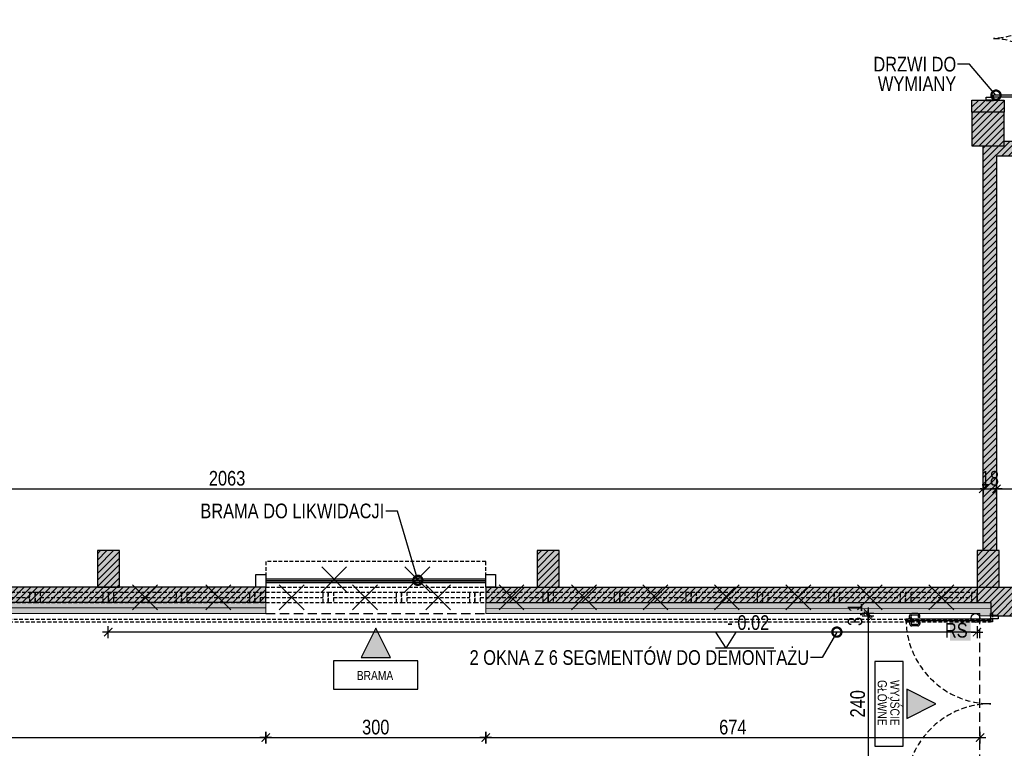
# Model space of a CAD drawing. Header units: millimetres. Extents: x 59331 to 112314, y -16110 to 34390.
# Tile 171 of 198: x 69429 to 70773, y 21172 to 22165. Entities that reach past the tile are written whole.
import ezdxf
from ezdxf import colors
from ezdxf.entities.mleader import LeaderData, LeaderLine
from ezdxf.enums import TextEntityAlignment as Align
from ezdxf.math import Vec2, Vec3

# ---------------------------------------------------------------- set-up
doc = ezdxf.new("R2010")
doc.units = ezdxf.units.MM
doc.linetypes.add('DASHED', pattern=[0.75, 0.5, -0.25])
doc.linetypes.add('DASHEDX2', pattern=[38.1, 25.4, -12.7])
doc.layers.get('DEFPOINTS').update_dxf_attribs({"lineweight": 9})
for name, color, linetype in [('_HSA_HATCH_WYPEŁNIENIA_PRZEGRÓD', 205, 'Continuous'), ('_HSA_KOTY', 150, 'Continuous'), ('_HSA_OPIS', 43, 'Continuous'), ('_HSA_PRZERYWANE', 153, 'DASHEDX2'), ('_HSA_STOLARKA_WEWNĘTRZNA', 132, 'Continuous'), ('_HSA_STOLARKA_ZEWNĘTRZNA', 132, 'Continuous'), ('_HSA_WIDOKOWE', 1, 'Continuous'), ('_HSA_WIDOKOWE_CIENKIE', 8, 'Continuous'), ('_HSA_WYM_100', 141, 'Continuous'), ('_HSA_ŚCIANY_CIENKIE', 2, 'Continuous'), ('_HSA_ŚCIANY_DZIAŁOWE', 6, 'Continuous'), ('_HSA_ŚCIANY_KONSTRUKCYJNE', 3, 'Continuous'), ('_HSA_ŚCIANY_MUROWANE', 4, 'Continuous')]:
    doc.layers.add(name, color=color, linetype=linetype)
doc.layers.add('_HSA_IZOLACJA_TERMICZNA', color=2, linetype='Continuous', lineweight=5)
doc.layers.add('_HSA_WYBURZENIA', color=7, linetype='Continuous', true_color=0xdd0303)
doc.layers.add('_HSA_WYBURZENIA_01', color=7, linetype='Continuous', true_color=0xdd0303)
doc.styles.add('Arial', font='Arial.ttf')
doc.styles.add('ARIAL_100', font='Arial.ttf', dxfattribs={"width": 0.8, "height": 20})
doc.linetypes.add('BATTING', pattern='A,0.00254,-2.54,[134,ltypeshp.shx,S=2.54,R=0,X=-2.54,Y=0],-5.08,[134,ltypeshp.shx,S=2.54,R=180,X=2.54,Y=0],-2.54', length=10.16254)
doc.dimstyles.new('WYM_WEWN_100', dxfattribs={"dimtxt": 20, "dimasz": 2, "dimexe": 10, "dimexo": 0, "dimgap": 4, "dimtad": 1, "dimdec": 1, "dimrnd": 0.1, "dimtxsty": 'ARIAL_100', "dimblk": 'Wym-03', "dimcen": 0, "dimdle": 10, "dimse1": 1, "dimse2": 1, "dimclrt": 256, "dimazin": 2, "dimtfac": 1, "dimtdec": 1, "dimtix": 1, "dimtmove": 2, "dimatfit": 0, "dimfxl": 1, "dimtolj": 1, "dimtzin": 0, "dimarcsym": 0})

# ---------------------------------------------------------------- blocks, each defined once
blk = doc.blocks.new('*U38')
for p, q in [((-122.9, 99.86), (-122.9, 108)), ((-120.9, 99.86), (-120.9, 108)), ((-116.8, 111), (-119.9, 111)), ((-116.8, 109), (-119.9, 109)), ((-116.8, 112.25), (-116, 112.25)), ((-116.8, 107.75), (-116.8, 112.25)), ((-116, 107.75), (-116.8, 107.75)), ((-112.275, 112.25), (-113.075, 112.25)), ((-113.075, 107.75), (-112.275, 107.75)), ((-112.275, 107.75), (-112.275, 112.25)), ((-112.275, 111), (-109.175, 111)), ((-112.275, 109), (-109.175, 109)), ((-108.175, 99.86), (-108.175, 108)), ((-106.175, 99.86), (-106.175, 108)), ((106.175, 99.86), (106.175, 108)), ((108.175, 99.86), (108.175, 108)), ((112.275, 111), (109.175, 111)), ((112.275, 109), (109.175, 109)), ((112.275, 112.25), (113.075, 112.25)), ((112.275, 107.75), (112.275, 112.25)), ((113.075, 107.75), (112.275, 107.75)), ((116.8, 112.25), (116, 112.25)), ((116, 107.75), (116.8, 107.75)), ((116.8, 107.75), (116.8, 112.25)), ((116.8, 111), (119.9, 111)), ((116.8, 109), (119.9, 109)), ((120.9, 99.86), (120.9, 108)), ((122.9, 99.86), (122.9, 108)), ((-117.8, 98.86), (-119.9, 98.86)), ((-117.8, 96.86), (-119.9, 96.86)), ((-117.8, 96.86), (-117.8, 98.86)), ((-111.275, 96.86), (-111.275, 98.86)), ((-111.275, 98.86), (-109.175, 98.86)), ((-111.275, 96.86), (-109.175, 96.86)), ((111.275, 98.86), (109.175, 98.86)), ((111.275, 96.86), (109.175, 96.86)), ((111.275, 96.86), (111.275, 98.86)), ((117.8, 96.86), (117.8, 98.86)), ((117.8, 98.86), (119.9, 98.86)), ((117.8, 96.86), (119.9, 96.86))]:
    blk.add_line(p, q)
for points in [[(-116, 0), (-113.075, 0), (-113.075, 116), (-116, 116)], [(116, 0), (113.075, 0), (113.075, 116), (116, 116)], [(-120, 0), (-120, -10), (-116, -10), (-116, 0)], [(120, 0), (120, -10), (116, -10), (116, 0)]]:
    blk.add_lwpolyline(points, close=True)
for points in [[(-121, 0), (-121, -10)], [(121, 0), (121, -10)]]:
    blk.add_lwpolyline(points)
for centre, radius, start, end in [((-119.9, 108), 3, 90, 180), ((-119.9, 108), 1, 90, 180), ((-109.175, 108), 3, 0, 90), ((-109.175, 108), 1, 0, 90), ((109.175, 108), 3, 90, 180), ((109.175, 108), 1, 90, 180), ((119.9, 108), 3, 0, 90), ((119.9, 108), 1, 0, 90), ((-119.9, 99.86), 3, 180, 270), ((-119.9, 99.86), 1, 180, 270), ((-109.175, 99.86), 3, 270, 0), ((-109.175, 99.86), 1, 270, 0), ((109.175, 99.86), 3, 180, 270), ((109.175, 99.86), 1, 180, 270), ((119.9, 99.86), 3, 270, 0), ((119.9, 99.86), 1, 270, 0)]:
    blk.add_arc(centre, radius, start, end)
at = {"linetype": 'DASHED', "ltscale": 15}
for centre, start, end in [((-116, 0), 0, 90), ((116, 0), 90, 180)]:
    blk.add_arc(centre, 116, start, end, dxfattribs=at)
blk = doc.blocks.new('A$C1924a973')
blk.add_lwpolyline([(0, -57.6), (0, 57.6), (-38.6, 57.6), (-38.6, -57.6)], close=True)
at = {"style": 'Arial', "width": 0.8}
for s, p in [('WYJŚCIE', (-20.9, -1.3)), ('GŁÓWNE', (-3.7, -1.3))]:
    blk.add_text(s, height=12.5, rotation=90, dxfattribs=at).set_placement(p, align=Align.CENTER)
blk = doc.blocks.new('A$C181A6C00')
blk.add_hatch(color=256).paths.add_polyline_path([(50, -25), (0, 0), (50, 25)])
blk.add_lwpolyline([(50, -25), (0, 0), (50, 25), (50, -25)])
blk = doc.blocks.new('A$C88e31ec9')
blk.add_lwpolyline([(-57.6, -38.6), (57.6, -38.6), (57.6, 0), (-57.6, 0)], close=True)
at = {"style": 'Arial', "width": 0.8}
blk.add_text('BRAMA', height=12.5, dxfattribs=at).set_placement((-1, -26.2), align=Align.CENTER)
blk = doc.blocks.new('KOTA')
for p in [(-28, 43.4), (28, 43.4)]:
    blk.add_line(p, (0, 0))
blk.add_lwpolyline([(131.6, 43.4), (-28, 43.4)])
at = {"style": 'Arial', "width": 0.8}
blk.add_attdef('0000', (4.6, 49.9), '', height=40, dxfattribs=at)
blk = doc.blocks.new('*U147')
at = {"linetype": 'ByBlock', "ltscale": 10}
for p, q in [((0, 14), (97.5, 14)), ((0, 0), (0, 14)), ((7, 0), (7, 14)), ((90.5, 14), (90.5, 0)), ((97.5, 14), (97.5, 0)), ((0, 0), (97.5, 0)), ((7, 7), (90.5, 7))]:
    blk.add_line(p, q, dxfattribs=at)
blk = doc.blocks.new('*U148')
at = {"linetype": 'ByBlock', "ltscale": 10}
for p, q in [((0, 14), (100, 14)), ((0, 0), (0, 14)), ((7, 0), (7, 14)), ((93, 14), (93, 0)), ((100, 14), (100, 0)), ((0, 0), (100, 0)), ((7, 7), (93, 7))]:
    blk.add_line(p, q, dxfattribs=at)
blk = doc.blocks.new('*U149')
at = {"linetype": 'ByBlock', "ltscale": 10}
for p, q in [((0, 14), (97.5, 14)), ((0, 0), (0, 14)), ((7, 0), (7, 14)), ((90.5, 14), (90.5, 0)), ((97.5, 14), (97.5, 0)), ((0, 0), (97.5, 0)), ((7, 7), (90.5, 7))]:
    blk.add_line(p, q, dxfattribs=at)
blk = doc.blocks.new('*U150')
at = {"linetype": 'ByBlock', "ltscale": 10}
for p, q in [((0, 14), (97.5, 14)), ((0, 0), (0, 14)), ((7, 0), (7, 14)), ((90.5, 14), (90.5, 0)), ((97.5, 14), (97.5, 0)), ((0, 0), (97.5, 0)), ((7, 7), (90.5, 7))]:
    blk.add_line(p, q, dxfattribs=at)
blk = doc.blocks.new('*U151')
at = {"linetype": 'ByBlock', "ltscale": 10}
for p, q in [((0, 14), (97.5, 14)), ((0, 0), (0, 14)), ((7, 0), (7, 14)), ((90.5, 14), (90.5, 0)), ((97.5, 14), (97.5, 0)), ((0, 0), (97.5, 0)), ((7, 7), (90.5, 7))]:
    blk.add_line(p, q, dxfattribs=at)
blk = doc.blocks.new('*U152')
at = {"linetype": 'ByBlock', "ltscale": 10}
for p, q in [((0, 14), (97.5, 14)), ((0, 0), (0, 14)), ((7, 0), (7, 14)), ((90.5, 14), (90.5, 0)), ((97.5, 14), (97.5, 0)), ((0, 0), (97.5, 0)), ((7, 7), (90.5, 7))]:
    blk.add_line(p, q, dxfattribs=at)
blk = doc.blocks.new('*U153')
at = {"linetype": 'ByBlock', "ltscale": 10}
for p, q in [((0, 14), (97.5, 14)), ((0, 0), (0, 14)), ((7, 0), (7, 14)), ((90.5, 14), (90.5, 0)), ((97.5, 14), (97.5, 0)), ((0, 0), (97.5, 0)), ((7, 7), (90.5, 7))]:
    blk.add_line(p, q, dxfattribs=at)
blk = doc.blocks.new('*U154')
at = {"linetype": 'ByBlock', "ltscale": 10}
for p, q in [((0, 14), (100, 14)), ((0, 0), (0, 14)), ((7, 0), (7, 14)), ((93, 14), (93, 0)), ((100, 14), (100, 0)), ((0, 0), (100, 0)), ((7, 7), (93, 7))]:
    blk.add_line(p, q, dxfattribs=at)
blk = doc.blocks.new('*U131')
at = {"linetype": 'ByBlock', "ltscale": 10}
for p, q in [((0, 14), (100, 14)), ((0, 0), (0, 14)), ((7, 0), (7, 14)), ((93, 14), (93, 0)), ((100, 14), (100, 0)), ((0, 0), (100, 0)), ((7, 7), (93, 7))]:
    blk.add_line(p, q, dxfattribs=at)
blk = doc.blocks.new('*U132')
at = {"linetype": 'ByBlock', "ltscale": 10}
for p, q in [((0, 14), (100, 14)), ((0, 0), (0, 14)), ((7, 0), (7, 14)), ((93, 14), (93, 0)), ((100, 14), (100, 0)), ((0, 0), (100, 0)), ((7, 7), (93, 7))]:
    blk.add_line(p, q, dxfattribs=at)
blk = doc.blocks.new('*U133')
at = {"linetype": 'ByBlock', "ltscale": 10}
for p, q in [((0, 14), (100, 14)), ((0, 0), (0, 14)), ((7, 0), (7, 14)), ((93, 14), (93, 0)), ((100, 14), (100, 0)), ((0, 0), (100, 0)), ((7, 7), (93, 7))]:
    blk.add_line(p, q, dxfattribs=at)
blk = doc.blocks.new('*U134')
at = {"linetype": 'ByBlock', "ltscale": 10}
for p, q in [((0, 14), (100, 14)), ((0, 0), (0, 14)), ((7, 0), (7, 14)), ((93, 14), (93, 0)), ((100, 14), (100, 0)), ((0, 0), (100, 0)), ((7, 7), (93, 7))]:
    blk.add_line(p, q, dxfattribs=at)
blk = doc.blocks.new('*U135')
at = {"linetype": 'ByBlock', "ltscale": 10}
for p, q in [((0, 14), (100, 14)), ((0, 0), (0, 14)), ((7, 0), (7, 14)), ((93, 14), (93, 0)), ((100, 14), (100, 0)), ((0, 0), (100, 0)), ((7, 7), (93, 7))]:
    blk.add_line(p, q, dxfattribs=at)
blk = doc.blocks.new('*U136')
at = {"linetype": 'ByBlock', "ltscale": 10}
for p, q in [((0, 14), (100, 14)), ((0, 0), (0, 14)), ((7, 0), (7, 14)), ((93, 14), (93, 0)), ((100, 14), (100, 0)), ((0, 0), (100, 0)), ((7, 7), (93, 7))]:
    blk.add_line(p, q, dxfattribs=at)
blk = doc.blocks.new('*U361')
for p, q in [((-86.9, 63.86), (-86.9, 72)), ((-84.9, 63.86), (-84.9, 72)), ((-80.8, 75), (-83.9, 75)), ((-80.8, 73), (-83.9, 73)), ((-80.8, 76.25), (-80, 76.25)), ((-80.8, 71.75), (-80.8, 76.25)), ((-80, 71.75), (-80.8, 71.75)), ((-76.275, 76.25), (-77.075, 76.25)), ((-77.075, 71.75), (-76.275, 71.75)), ((-76.275, 71.75), (-76.275, 76.25)), ((-76.275, 75), (-73.175, 75)), ((-76.275, 73), (-73.175, 73)), ((-72.175, 63.86), (-72.175, 72)), ((-70.175, 63.86), (-70.175, 72)), ((70.175, 63.86), (70.175, 72)), ((72.175, 63.86), (72.175, 72)), ((76.275, 75), (73.175, 75)), ((76.275, 73), (73.175, 73)), ((76.275, 76.25), (77.075, 76.25)), ((76.275, 71.75), (76.275, 76.25)), ((77.075, 71.75), (76.275, 71.75)), ((80.8, 76.25), (80, 76.25)), ((80, 71.75), (80.8, 71.75)), ((80.8, 71.75), (80.8, 76.25)), ((80.8, 75), (83.9, 75)), ((80.8, 73), (83.9, 73)), ((84.9, 63.86), (84.9, 72)), ((86.9, 63.86), (86.9, 72)), ((-81.8, 62.86), (-83.9, 62.86)), ((-81.8, 60.86), (-83.9, 60.86)), ((-81.8, 60.86), (-81.8, 62.86)), ((-75.275, 60.86), (-75.275, 62.86)), ((-75.275, 62.86), (-73.175, 62.86)), ((-75.275, 60.86), (-73.175, 60.86)), ((75.275, 62.86), (73.175, 62.86)), ((75.275, 60.86), (73.175, 60.86)), ((75.275, 60.86), (75.275, 62.86)), ((81.8, 60.86), (81.8, 62.86)), ((81.8, 62.86), (83.9, 62.86)), ((81.8, 60.86), (83.9, 60.86))]:
    blk.add_line(p, q)
for points in [[(-80, 0), (-77.075, 0), (-77.075, 80), (-80, 80)], [(80, 0), (77.075, 0), (77.075, 80), (80, 80)], [(84, 0), (84, -10), (80, -10), (80, 0)], [(-84, 0), (-84, -10), (-80, -10), (-80, 0)]]:
    blk.add_lwpolyline(points, close=True)
for points in [[(85, 0), (85, -10)], [(-85, 0), (-85, -10)]]:
    blk.add_lwpolyline(points)
for centre, radius, start, end in [((-83.9, 72), 3, 90, 180), ((-83.9, 72), 1, 90, 180), ((-73.175, 72), 3, 0, 90), ((-73.175, 72), 1, 0, 90), ((73.175, 72), 3, 90, 180), ((73.175, 72), 1, 90, 180), ((83.9, 72), 3, 0, 90), ((83.9, 72), 1, 0, 90), ((-83.9, 63.86), 3, 180, 270), ((-83.9, 63.86), 1, 180, 270), ((-73.175, 63.86), 3, 270, 0), ((-73.175, 63.86), 1, 270, 0), ((73.175, 63.86), 3, 180, 270), ((73.175, 63.86), 1, 180, 270), ((83.9, 63.86), 3, 270, 0), ((83.9, 63.86), 1, 270, 0)]:
    blk.add_arc(centre, radius, start, end)
at = {"linetype": 'DASHED', "ltscale": 15}
for centre, start, end in [((-80, 0), 0, 90), ((80, 0), 90, 180)]:
    blk.add_arc(centre, 80, start, end, dxfattribs=at)
blk = doc.blocks.new('A$C6782ac1e')
at = {"linetype": 'Continuous', "ltscale": 400}
for p, q in [((-12.2, 20.6), (12.2, -20.6)), ((20.6, 12.2), (-20.6, -12.2))]:
    blk.add_line(p, q, dxfattribs=at)
blk = doc.blocks.new('_DotSmall')
at = {"color": 0, "linetype": 'ByBlock', "const_width": 0.5}
blk.add_lwpolyline([(-0.0625, 0, 1), (0.0625, 0, 1)], format="xyb", close=True, dxfattribs=at)
blk = doc.blocks.new('Wym-03')
for p, q in [((-4, 0), (4, 0)), ((0, 4), (0, -4))]:
    blk.add_line(p, q)
blk.add_lwpolyline([(-2.83, -2.83, 0.8, 0.8, 0), (2.83, 2.83, 0.05, 0.05, 0)], format="xyseb")
blk = doc.blocks.new('*D383')
at = {"layer": '_HSA_WYBURZENIA_01', "color": 0, "lineweight": -2, "transparency": 16777216}
blk.add_line((70733.3, 21330.1), (69552.3, 21330.1), dxfattribs=at)
at = {"layer": 'DEFPOINTS', "color": 0, "transparency": 16777216}
for p in [(69550.3, 21384.5), (70735.3, 21384.5), (69550.3, 21330.1)]:
    blk.add_point(p, dxfattribs=at)
at = {"layer": '_HSA_WYBURZENIA_01', "color": 0, "lineweight": -2, "transparency": 16777216, "xscale": 2, "yscale": 2, "zscale": 2}
for p, rotation in [((69550.3, 21330.1), 179.9999999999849), ((70735.3, 21330.1), 359.9999999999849)]:
    blk.add_blockref('Wym-03', p, dxfattribs=dict(at, rotation=rotation))
blk = doc.blocks.new('A$C8bc12de0')
at = {"linetype": 'ByBlock', "ltscale": 10}
for points in [[(2.9, 11.4), (10281.7, 11.4), (10281.7, 8.2), (2.9, 8.2)], [(10284.3, 11.4), (10281.7, 11.4), (10281.7, 0), (10284.3, 0)]]:
    blk.add_lwpolyline(points, close=True, dxfattribs=at)
blk = doc.blocks.new('*D458')
at = {"layer": '_HSA_WYM_100', "color": 0, "lineweight": -2, "transparency": 16777216}
for p, q in [((70733.3, 19377.4), (70731.3, 19377.4)), ((70739.3, 19377.4), (70735.3, 19377.4)), ((70741.3, 19377.4), (70743.3, 19377.4))]:
    blk.add_line(p, q, dxfattribs=at)
at = {"layer": 'DEFPOINTS', "color": 0, "transparency": 16777216}
for p in [(70735.3, 21370.5), (70739.3, 19527.4), (70735.3, 19377.4)]:
    blk.add_point(p, dxfattribs=at)
at = {"layer": '_HSA_WYM_100', "color": 0, "lineweight": -2, "transparency": 16777216, "xscale": 2, "yscale": 2, "zscale": 2}
blk.add_blockref('Wym-03', (70735.3, 19377.4), dxfattribs=at)
at = {"layer": '_HSA_WYM_100', "color": 0, "lineweight": -2, "transparency": 16777216, "xscale": 2, "yscale": 2, "zscale": 2, "rotation": 180}
blk.add_blockref('Wym-03', (70739.3, 19377.4), dxfattribs=at)
at = {"layer": '_HSA_WYM_100', "transparency": 16777216, "insert": (70737.3, 19391.4), "char_height": 20, "attachment_point": 5, "style": 'ARIAL_100'}
blk.add_mtext('\\A1;4', dxfattribs=at)
blk = doc.blocks.new('*D459')
at = {"layer": '_HSA_WYM_100', "color": 0, "lineweight": -2, "transparency": 16777216}
blk.add_line((70733.3, 19377.4), (60507.3, 19377.4), dxfattribs=at)
at = {"layer": 'DEFPOINTS', "color": 0, "transparency": 16777216}
for p in [(70735.3, 21370.5), (60505.3, 21355.5), (60505.3, 19377.4)]:
    blk.add_point(p, dxfattribs=at)
at = {"layer": '_HSA_WYM_100', "color": 0, "lineweight": -2, "transparency": 16777216, "xscale": 2, "yscale": 2, "zscale": 2, "rotation": 180}
blk.add_blockref('Wym-03', (60505.3, 19377.4), dxfattribs=at)
at = {"layer": '_HSA_WYM_100', "color": 0, "lineweight": -2, "transparency": 16777216, "xscale": 2, "yscale": 2, "zscale": 2}
blk.add_blockref('Wym-03', (70735.3, 19377.4), dxfattribs=at)
at = {"layer": '_HSA_WYM_100', "transparency": 16777216, "insert": (65620.3, 19391.6), "char_height": 20, "attachment_point": 5, "style": 'ARIAL_100'}
blk.add_mtext('\\A1;10230', dxfattribs=at)
blk = doc.blocks.new('*D462')
at = {"layer": '_HSA_WYM_100', "color": 0, "lineweight": -2, "transparency": 16777216}
blk.add_line((70737.3, 19347.4), (60433.3, 19347.4), dxfattribs=at)
at = {"layer": 'DEFPOINTS', "color": 0, "transparency": 16777216}
for p in [(60431.3, 21355.5), (70739.3, 19527.4), (60431.3, 19347.4)]:
    blk.add_point(p, dxfattribs=at)
at = {"layer": '_HSA_WYM_100', "color": 0, "lineweight": -2, "transparency": 16777216, "xscale": 2, "yscale": 2, "zscale": 2, "rotation": 180}
blk.add_blockref('Wym-03', (60431.3, 19347.4), dxfattribs=at)
at = {"layer": '_HSA_WYM_100', "color": 0, "lineweight": -2, "transparency": 16777216, "xscale": 2, "yscale": 2, "zscale": 2}
blk.add_blockref('Wym-03', (70739.3, 19347.4), dxfattribs=at)
at = {"layer": '_HSA_WYM_100', "transparency": 16777216, "insert": (65585.3, 19361.6), "char_height": 20, "attachment_point": 5, "style": 'ARIAL_100'}
blk.add_mtext('\\A1;10308', dxfattribs=at)
blk = doc.blocks.new('*D475')
at = {"layer": '_HSA_WYM_100', "color": 0, "lineweight": -2, "transparency": 16777216}
blk.add_line((68631.8, 21186.3), (69763.1, 21186.3), dxfattribs=at)
at = {"layer": 'DEFPOINTS', "color": 0, "transparency": 16777216}
for p in [(68629.8, 21355.5), (69765.1, 21355.5), (69765.1, 21186.3)]:
    blk.add_point(p, dxfattribs=at)
at = {"layer": '_HSA_WYM_100', "color": 0, "lineweight": -2, "transparency": 16777216, "xscale": 2, "yscale": 2, "zscale": 2, "rotation": 180}
blk.add_blockref('Wym-03', (68629.8, 21186.3), dxfattribs=at)
at = {"layer": '_HSA_WYM_100', "color": 0, "lineweight": -2, "transparency": 16777216, "xscale": 2, "yscale": 2, "zscale": 2}
blk.add_blockref('Wym-03', (69765.1, 21186.3), dxfattribs=at)
at = {"layer": '_HSA_WYM_100', "transparency": 16777216, "insert": (69197.5, 21202.3), "char_height": 20, "attachment_point": 5, "style": 'ARIAL_100'}
blk.add_mtext('\\A1;1135,5', dxfattribs=at)
blk = doc.blocks.new('*D476')
at = {"layer": '_HSA_WYM_100', "color": 0, "lineweight": -2, "transparency": 16777216}
blk.add_line((69767.1, 21186.3), (70063.1, 21186.3), dxfattribs=at)
at = {"layer": 'DEFPOINTS', "color": 0, "transparency": 16777216}
for p in [(69765.1, 21355.5), (70065.1, 21355.5), (70065.1, 21186.3)]:
    blk.add_point(p, dxfattribs=at)
at = {"layer": '_HSA_WYM_100', "color": 0, "lineweight": -2, "transparency": 16777216, "xscale": 2, "yscale": 2, "zscale": 2, "rotation": 180}
blk.add_blockref('Wym-03', (69765.1, 21186.3), dxfattribs=at)
at = {"layer": '_HSA_WYM_100', "color": 0, "lineweight": -2, "transparency": 16777216, "xscale": 2, "yscale": 2, "zscale": 2}
blk.add_blockref('Wym-03', (70065.1, 21186.3), dxfattribs=at)
at = {"layer": '_HSA_WYM_100', "transparency": 16777216, "insert": (69915.1, 21200.5), "char_height": 20, "attachment_point": 5, "style": 'ARIAL_100'}
blk.add_mtext('\\A1;300', dxfattribs=at)
blk = doc.blocks.new('*D477')
at = {"layer": '_HSA_WYM_100', "color": 0, "lineweight": -2, "transparency": 16777216}
blk.add_line((70067.1, 21186.3), (70737.3, 21186.3), dxfattribs=at)
at = {"layer": 'DEFPOINTS', "color": 0, "transparency": 16777216}
for p in [(70065.1, 21355.5), (70739.3, 21352.4), (70739.3, 21186.3)]:
    blk.add_point(p, dxfattribs=at)
at = {"layer": '_HSA_WYM_100', "color": 0, "lineweight": -2, "transparency": 16777216, "xscale": 2, "yscale": 2, "zscale": 2, "rotation": 180}
blk.add_blockref('Wym-03', (70065.1, 21186.3), dxfattribs=at)
at = {"layer": '_HSA_WYM_100', "color": 0, "lineweight": -2, "transparency": 16777216, "xscale": 2, "yscale": 2, "zscale": 2}
blk.add_blockref('Wym-03', (70739.3, 21186.3), dxfattribs=at)
at = {"layer": '_HSA_WYM_100', "transparency": 16777216, "insert": (70402.2, 21200.5), "char_height": 20, "attachment_point": 5, "style": 'ARIAL_100'}
blk.add_mtext('\\A1;674', dxfattribs=at)
blk = doc.blocks.new('*D478')
at = {"color": 0, "lineweight": -2, "transparency": 16777216}
for p, q in [((70586.7, 21357.5), (70586.7, 21359.5)), ((70586.7, 21355.5), (70586.7, 21352.4)), ((70586.7, 21350.4), (70586.7, 21348.4))]:
    blk.add_line(p, q, dxfattribs=at)
at = {"layer": 'DEFPOINTS', "color": 0, "transparency": 16777216}
for p in [(70586.7, 21352.4), (70739.3, 21355.5), (70739.3, 21352.4)]:
    blk.add_point(p, dxfattribs=at)
at = {"color": 0, "lineweight": -2, "transparency": 16777216, "xscale": 2, "yscale": 2, "zscale": 2}
for p, rotation in [((70586.7, 21355.5), 270), ((70586.7, 21352.4), 90)]:
    blk.add_blockref('Wym-03', p, dxfattribs=dict(at, rotation=rotation))
at = {"transparency": 16777216, "insert": (70570.7, 21354), "char_height": 20, "attachment_point": 5, "rotation": 90, "style": 'ARIAL_100'}
blk.add_mtext('\\A1;3,1', dxfattribs=at)
blk = doc.blocks.new('*D479')
at = {"layer": '_HSA_WYM_100', "color": 0, "lineweight": -2, "transparency": 16777216}
blk.add_line((70586.7, 21350.4), (70586.7, 21114.4), dxfattribs=at)
at = {"layer": 'DEFPOINTS', "color": 0, "transparency": 16777216}
for p in [(70739.3, 21352.4), (70586.7, 21112.4), (70739.3, 21112.4)]:
    blk.add_point(p, dxfattribs=at)
at = {"layer": '_HSA_WYM_100', "color": 0, "lineweight": -2, "transparency": 16777216, "xscale": 2, "yscale": 2, "zscale": 2}
for p, rotation in [((70586.7, 21352.4), 90), ((70586.7, 21112.4), 270)]:
    blk.add_blockref('Wym-03', p, dxfattribs=dict(at, rotation=rotation))
at = {"layer": '_HSA_WYM_100', "transparency": 16777216, "insert": (70572.5, 21232.4), "char_height": 20, "attachment_point": 5, "rotation": 90, "style": 'ARIAL_100'}
blk.add_mtext('\\A1;240', dxfattribs=at)
blk = doc.blocks.new('*D489')
at = {"layer": '_HSA_WYM_100', "color": 0, "lineweight": -2, "transparency": 16777216}
blk.add_line((60281.3, 20766.1), (60281.3, 22652.5), dxfattribs=at)
at = {"layer": 'DEFPOINTS', "color": 0, "transparency": 16777216}
for p in [(60281.3, 22654.5), (60431.3, 22654.5), (70739.3, 20764.1)]:
    blk.add_point(p, dxfattribs=at)
at = {"layer": '_HSA_WYM_100', "color": 0, "lineweight": -2, "transparency": 16777216, "xscale": 2, "yscale": 2, "zscale": 2}
for p, rotation in [((60281.3, 22654.5), 90), ((60281.3, 20764.1), 270)]:
    blk.add_blockref('Wym-03', p, dxfattribs=dict(at, rotation=rotation))
at = {"layer": '_HSA_WYM_100', "transparency": 16777216, "insert": (60265.3, 21709.3), "char_height": 20, "attachment_point": 5, "rotation": 90, "style": 'ARIAL_100'}
blk.add_mtext('\\A1;1890,5', dxfattribs=at)
blk = doc.blocks.new('*D493')
at = {"layer": '_HSA_WYM_100', "color": 0, "lineweight": -2, "transparency": 16777216}
blk.add_line((60251.3, 21353.5), (60251.3, 19529.4), dxfattribs=at)
at = {"layer": 'DEFPOINTS', "color": 0, "transparency": 16777216}
for p in [(60431.3, 21355.5), (60251.3, 19527.4), (70739.3, 19527.4)]:
    blk.add_point(p, dxfattribs=at)
at = {"layer": '_HSA_WYM_100', "color": 0, "lineweight": -2, "transparency": 16777216, "xscale": 2, "yscale": 2, "zscale": 2}
for p, rotation in [((60251.3, 21355.5), 90), ((60251.3, 19527.4), 270)]:
    blk.add_blockref('Wym-03', p, dxfattribs=dict(at, rotation=rotation))
at = {"layer": '_HSA_WYM_100', "transparency": 16777216, "insert": (60237.1, 20441.5), "char_height": 20, "attachment_point": 5, "rotation": 90, "style": 'ARIAL_100'}
blk.add_mtext('\\A1;1828', dxfattribs=at)
blk = doc.blocks.new('*D728')
at = {"layer": '_HSA_WYM_100', "color": 0, "lineweight": -2, "transparency": 16777216}
blk.add_line((68682.8, 21525.6), (70741.8, 21525.6), dxfattribs=at)
at = {"layer": 'DEFPOINTS', "color": 0, "transparency": 16777216}
for p in [(70743.8, 21525.6), (70743.8, 21523), (68680.8, 21507.5)]:
    blk.add_point(p, dxfattribs=at)
at = {"layer": '_HSA_WYM_100', "color": 0, "lineweight": -2, "transparency": 16777216, "xscale": 2, "yscale": 2, "zscale": 2}
for p, rotation in [((68680.8, 21525.6), 180.0000000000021), ((70743.8, 21525.6), 2.137332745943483e-12)]:
    blk.add_blockref('Wym-03', p, dxfattribs=dict(at, rotation=rotation))
at = {"layer": '_HSA_WYM_100', "transparency": 16777216, "insert": (69712.3, 21539.8), "char_height": 20, "attachment_point": 5, "style": 'ARIAL_100'}
blk.add_mtext('\\A1;2063', dxfattribs=at)
blk = doc.blocks.new('*D729')
at = {"layer": '_HSA_WYM_100', "color": 0, "lineweight": -2, "transparency": 16777216}
for p, q in [((70741.8, 21525.6), (70739.8, 21525.6)), ((70743.8, 21525.6), (70761.8, 21525.6)), ((70763.8, 21525.6), (70765.8, 21525.6))]:
    blk.add_line(p, q, dxfattribs=at)
at = {"layer": 'DEFPOINTS', "color": 0, "transparency": 16777216}
for p in [(70743.8, 21523), (70761.8, 21525.6), (70761.8, 21514.1)]:
    blk.add_point(p, dxfattribs=at)
at = {"layer": '_HSA_WYM_100', "color": 0, "lineweight": -2, "transparency": 16777216, "xscale": 2, "yscale": 2, "zscale": 2}
for p, rotation in [((70743.8, 21525.6), 2.158273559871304e-12), ((70761.8, 21525.6), 180.0000000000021)]:
    blk.add_blockref('Wym-03', p, dxfattribs=dict(at, rotation=rotation))
at = {"layer": '_HSA_WYM_100', "transparency": 16777216, "insert": (70752.8, 21539.8), "char_height": 20, "attachment_point": 5, "style": 'ARIAL_100'}
blk.add_mtext('\\A1;18', dxfattribs=at)
blk = doc.blocks.new('*D730')
at = {"layer": '_HSA_WYM_100', "color": 0, "lineweight": -2, "transparency": 16777216}
blk.add_line((70763.8, 21525.6), (71389.8, 21525.6), dxfattribs=at)
at = {"layer": 'DEFPOINTS', "color": 0, "transparency": 16777216}
for p in [(71391.8, 21525.6), (70761.8, 21514.1), (71391.8, 21500)]:
    blk.add_point(p, dxfattribs=at)
at = {"layer": '_HSA_WYM_100', "color": 0, "lineweight": -2, "transparency": 16777216, "xscale": 2, "yscale": 2, "zscale": 2}
for p, rotation in [((70761.8, 21525.6), 180.0000000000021), ((71391.8, 21525.6), 2.137332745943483e-12)]:
    blk.add_blockref('Wym-03', p, dxfattribs=dict(at, rotation=rotation))
at = {"layer": '_HSA_WYM_100', "transparency": 16777216, "insert": (71076.8, 21539.8), "char_height": 20, "attachment_point": 5, "style": 'ARIAL_100'}
blk.add_mtext('\\A1;630', dxfattribs=at)

msp = doc.modelspace()

# ---------------------------------------------------------------- hatches: boundary and pattern name
at = {"layer": '_HSA_HATCH_WYPEŁNIENIA_PRZEGRÓD'}
h = msp.add_hatch(dxfattribs=at)
h.set_pattern_fill('ANSI31', color=256, scale=2, angle=-1e-13, style=0)
h.paths.add_polyline_path([(69565.33, 23216.14), (69535.33, 23216.14), (69535.33, 23166.14), (69565.33, 23166.14)])
h.paths.add_polyline_path([(70165.33, 23216.14), (70135.33, 23216.14), (70135.33, 23166.14), (70165.33, 23166.14)])
h.paths.add_polyline_path([(70765.33, 23216.14), (70735.33, 23216.14), (70735.33, 23166.14), (70765.33, 23166.14)])
h.paths.add_polyline_path([(70843.81, 23209), (70793.81, 23209), (70793.81, 23173.28), (70843.81, 23173.28)])
h.paths.add_polyline_path([(69765.08, 21391.25), (68629.83, 21391.25), (68629.83, 21370.53), (69765.08, 21370.53)])
h.paths.add_polyline_path([(68684.33, 21441.25), (68654.33, 21441.25), (68654.33, 21391.25), (68684.33, 21391.25)])
h.paths.add_polyline_path([(68965.33, 21441.25), (68935.33, 21441.25), (68935.33, 21391.25), (68965.33, 21391.25)])
h.paths.add_polyline_path([(69565.33, 21441.25), (69535.33, 21441.25), (69535.33, 21391.25), (69565.33, 21391.25)])
h.paths.add_polyline_path([(70165.33, 21441.25), (70135.33, 21441.25), (70135.33, 21391.25), (70165.33, 21391.25)])
h.paths.add_polyline_path([(70735.33, 21391.25), (70065.08, 21391.25), (70065.08, 21370.53), (70735.33, 21370.53)])
h.paths.add_polyline_path([(70792.33, 21370.53), (70789.33, 21370.53), (70789.33, 21391.25), (70735.33, 21391.25), (70735.33, 21370.53), (70754.33, 21370.53), (70754.33, 21352.41), (70792.33, 21352.41)])
h.paths.add_polyline_path([(70765.33, 21441.25), (70735.33, 21441.25), (70735.33, 21391.25), (70765.33, 21391.25)])
h.paths.add_polyline_path([(70761.81, 21979.14), (70793.81, 21979.14), (70793.81, 21999.14), (70772.33, 21999.14), (70772.33, 21993.27), (70743.81, 21993.27), (70743.81, 21441.25), (70761.81, 21441.25)])
h.paths.add_polyline_path([(70772.33, 22038.99), (70728.33, 22038.99), (70728.33, 21993.27), (70772.33, 21993.27)])
h.paths.add_polyline_path([(70772.33, 22055.72), (70728.33, 22055.72), (70728.33, 22038.99), (70772.33, 22038.99)])
h.paths.add_polyline_path([(70772.33, 22240.45), (70728.33, 22240.45), (70728.33, 22223.72), (70772.33, 22223.72)])
h.paths.add_polyline_path([(70772.33, 22286.17), (70728.33, 22286.17), (70728.33, 22240.45), (70772.33, 22240.45)])
h.paths.add_polyline_path([(70761.81, 22581.67), (70743.81, 22581.67), (70743.81, 22286.17), (70761.81, 22286.17)])
h.paths.add_polyline_path([(70772.33, 22627.39), (70728.33, 22627.39), (70728.33, 22581.67), (70772.33, 22581.67)])
h.paths.add_polyline_path([(70761.81, 23166.14), (70743.81, 23166.14), (70743.81, 22627.39), (70761.81, 22627.39)])
at = {"layer": '_HSA_HATCH_WYPEŁNIENIA_PRZEGRÓD', "true_color": 0x969696}
h = msp.add_hatch(color=252, dxfattribs=at)
h.paths.add_polyline_path([(69565.33, 23216.14), (69535.33, 23216.14), (69535.33, 23166.14), (69565.33, 23166.14)])
h.paths.add_polyline_path([(70165.33, 23216.14), (70135.33, 23216.14), (70135.33, 23166.14), (70165.33, 23166.14)])
h.paths.add_polyline_path([(70765.33, 23216.14), (70735.33, 23216.14), (70735.33, 23166.14), (70765.33, 23166.14)])
h.paths.add_polyline_path([(70843.81, 23209), (70793.81, 23209), (70793.81, 23173.28), (70843.81, 23173.28)])
h.paths.add_polyline_path([(69765.08, 21391.25), (68629.83, 21391.25), (68629.83, 21355.53), (69765.08, 21355.53)])
h.paths.add_polyline_path([(68684.33, 21441.25), (68654.33, 21441.25), (68654.33, 21391.25), (68684.33, 21391.25)])
h.paths.add_polyline_path([(68965.33, 21441.25), (68935.33, 21441.25), (68935.33, 21391.25), (68965.33, 21391.25)])
h.paths.add_polyline_path([(69565.33, 21441.25), (69535.33, 21441.25), (69535.33, 21391.25), (69565.33, 21391.25)])
h.paths.add_polyline_path([(70165.33, 21441.25), (70135.33, 21441.25), (70135.33, 21391.25), (70165.33, 21391.25)])
h.paths.add_polyline_path([(70735.33, 21391.25), (70065.08, 21391.25), (70065.08, 21355.53), (70735.33, 21355.53)])
h.paths.add_polyline_path([(70792.33, 21370.53), (70789.33, 21370.53), (70789.33, 21391.25), (70735.33, 21391.25), (70735.33, 21355.53), (70739.33, 21355.53), (70739.33, 21352.41), (70792.33, 21352.41)])
h.paths.add_polyline_path([(70765.33, 21441.25), (70735.33, 21441.25), (70735.33, 21391.25), (70765.33, 21391.25)])
h.paths.add_polyline_path([(70761.81, 21979.14), (70793.81, 21979.14), (70793.81, 21999.14), (70772.33, 21999.14), (70772.33, 21993.27), (70743.81, 21993.27), (70743.81, 21441.25), (70761.81, 21441.25)])
h.paths.add_polyline_path([(70772.33, 22038.99), (70728.33, 22038.99), (70728.33, 21993.27), (70772.33, 21993.27)])
h.paths.add_polyline_path([(70772.33, 22055.72), (70728.33, 22055.72), (70728.33, 22038.99), (70772.33, 22038.99)])
h.paths.add_polyline_path([(70772.33, 22240.45), (70728.33, 22240.45), (70728.33, 22223.72), (70772.33, 22223.72)])
h.paths.add_polyline_path([(70772.33, 22286.17), (70728.33, 22286.17), (70728.33, 22240.45), (70772.33, 22240.45)])
h.paths.add_polyline_path([(70761.81, 22581.67), (70743.81, 22581.67), (70743.81, 22286.17), (70761.81, 22286.17)])
h.paths.add_polyline_path([(70772.33, 22627.39), (70728.33, 22627.39), (70728.33, 22581.67), (70772.33, 22581.67)])
h.paths.add_polyline_path([(70761.81, 23166.14), (70743.81, 23166.14), (70743.81, 22627.39), (70761.81, 22627.39)])

# ---------------------------------------------------------------- linework, layer by layer
at = {"layer": '_HSA_IZOLACJA_TERMICZNA'}
for p, q in [((69765.08, 21370.53), (69765.08, 21355.53)), ((70065.08, 21370.53), (70065.08, 21355.53)), ((68629.83, 21355.53), (69765.08, 21355.53)), ((70065.08, 21355.53), (70739.33, 21355.53)), ((70739.33, 21355.53), (70739.33, 21352.41)), ((70739.33, 21355.53), (70739.33, 21352.41)), ((70754.33, 21352.41), (70739.33, 21352.41))]:
    msp.add_line(p, q, dxfattribs=at)
at = {"layer": '_HSA_IZOLACJA_TERMICZNA', "color": 8, "linetype": 'BATTING', "ltscale": 0.6}
for p, q in [((68629.83, 21363.03), (69765.08, 21363.03)), ((70065.08, 21362.53), (70754.33, 21362.79))]:
    msp.add_line(p, q, dxfattribs=at)
at = {"layer": '_HSA_KOTY'}
msp.add_line((70458.25, 21308.17), (70378.45, 21308.17), dxfattribs=at)
at = {"layer": '_HSA_PRZERYWANE', "ltscale": 0.5}
for p, q in [((69765.08, 21355.53), (70065.08, 21355.53)), ((70739.33, 21112.41), (70739.33, 21352.41))]:
    msp.add_line(p, q, dxfattribs=at)
at = {"layer": '_HSA_STOLARKA_ZEWNĘTRZNA', "linetype": 'DASHED', "ltscale": 10}
msp.add_lwpolyline([(69765.08, 21391.25), (70065.08, 21391.25), (70065.08, 21426.22), (69765.08, 21426.22)], close=True, dxfattribs=at)
at = {"layer": '_HSA_STOLARKA_ZEWNĘTRZNA'}
for points in [[(69765.08, 21391.25), (69751.57, 21391.25), (69751.57, 21408.65), (69765.08, 21408.65)], [(69765.08, 21399.95), (70065.08, 21399.95), (70065.08, 21402.17), (69765.08, 21402.17)], [(69765.08, 21397.73), (70065.08, 21397.73), (70065.08, 21399.95), (69765.08, 21399.95)], [(70078.59, 21391.25), (70065.08, 21391.25), (70065.08, 21408.65), (70078.59, 21408.65)]]:
    msp.add_lwpolyline(points, close=True, dxfattribs=at)
at = {"layer": '_HSA_STOLARKA_ZEWNĘTRZNA', "ltscale": 10, "const_width": 2}
for points in [[(69550.33, 21384.53), (69550.33, 21370.53)], [(70150.33, 21384.53), (70150.33, 21370.53)], [(70735.33, 21384.53), (70735.33, 21370.53)]]:
    msp.add_lwpolyline(points, dxfattribs=at)
at = {"layer": '_HSA_ŚCIANY_CIENKIE'}
msp.add_circle((70733.14, 21349.35), 6, dxfattribs=at)
at = {"layer": '_HSA_ŚCIANY_DZIAŁOWE'}
msp.add_line((70743.81, 21441.25), (70743.81, 21993.27), dxfattribs=at)
for points in [[(70728.33, 22038.99), (70728.33, 22055.72), (70772.33, 22055.72), (70772.33, 22038.99)], [(70793.81, 21999.14), (70772.33, 21999.14)], [(70793.81, 21979.14), (70761.81, 21979.14), (70761.81, 21441.25)]]:
    msp.add_lwpolyline(points, dxfattribs=at)
at = {"layer": '_HSA_ŚCIANY_KONSTRUKCYJNE'}
for points in [[(70728.33, 21993.27), (70772.33, 21993.27), (70772.33, 22038.99), (70728.33, 22038.99)], [(69535.33, 21391.25), (69565.33, 21391.25), (69565.33, 21441.25), (69535.33, 21441.25)], [(70135.33, 21391.25), (70165.33, 21391.25), (70165.33, 21441.25), (70135.33, 21441.25)], [(70735.33, 21391.25), (70765.33, 21391.25), (70765.33, 21441.25), (70735.33, 21441.25)]]:
    msp.add_lwpolyline(points, close=True, dxfattribs=at)
at = {"layer": '_HSA_ŚCIANY_MUROWANE', "ltscale": 0.07}
for p, q in [((69765.08, 21391.25), (68629.83, 21391.25)), ((69765.08, 21370.53), (69765.08, 21391.25)), ((70065.08, 21391.25), (70065.08, 21370.53)), ((70065.08, 21391.25), (70065.08, 21370.53)), ((70065.08, 21391.25), (70789.33, 21391.25)), ((70735.33, 21391.25), (70735.33, 21370.53)), ((69765.08, 21370.53), (68629.83, 21370.53)), ((70065.08, 21370.53), (70754.33, 21370.53)), ((70754.33, 21370.53), (70754.33, 21352.41)), ((70754.33, 21352.41), (70792.33, 21352.41))]:
    msp.add_line(p, q, dxfattribs=at)

# ---------------------------------------------------------------- block references
at = {"layer": '_HSA_KOTY', "xscale": 0.5, "yscale": 0.5, "zscale": 0.5}
msp.add_blockref('KOTA', (70392.45, 21308.17), dxfattribs=at).add_auto_attribs({'0000': '- 0.02 '})
at = {"layer": '_HSA_OPIS'}
msp.add_blockref('A$C88e31ec9', (69915.08, 21290.9), dxfattribs=at)
at = {"layer": '_HSA_OPIS', "rotation": 180}
msp.add_blockref('A$C1924a973', (70596.06, 21232.41), dxfattribs=at)
at = {"layer": '_HSA_STOLARKA_WEWNĘTRZNA', "xscale": -1, "rotation": 270}
msp.add_blockref('*U361', (70757.81, 22139.72), dxfattribs=at)
at = {"layer": '_HSA_STOLARKA_ZEWNĘTRZNA', "linetype": 'DASHED', "ltscale": 10, "xscale": -1, "rotation": 180}
for name, p in [('*U136', (69350.33, 21384.53)), ('*U135', (69450.33, 21384.53)), ('*U134', (69550.33, 21384.53)), ('*U133', (69650.33, 21384.53)), ('*U132', (69750.33, 21384.53)), ('*U131', (69850.33, 21384.53)), ('*U154', (69950.33, 21384.53)), ('*U148', (70050.33, 21384.53)), ('*U147', (70150.33, 21384.53)), ('*U149', (70247.83, 21384.53)), ('*U150', (70345.33, 21384.53)), ('*U151', (70442.83, 21384.53)), ('*U152', (70540.33, 21384.53)), ('*U153', (70637.83, 21384.53))]:
    msp.add_blockref(name, p, dxfattribs=at)
at = {"layer": '_HSA_STOLARKA_ZEWNĘTRZNA', "rotation": 89.99999999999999}
msp.add_blockref('*U38', (70754.33, 21232.41), dxfattribs=at)
at = {"layer": '_HSA_WIDOKOWE', "xscale": -0.8, "yscale": 0.8, "zscale": 0.8, "rotation": 90}
msp.add_blockref('A$C181A6C00', (69915.08, 21335.53), dxfattribs=at)
at = {"layer": '_HSA_WIDOKOWE', "xscale": -0.8, "yscale": 0.8, "zscale": 0.8}
msp.add_blockref('A$C181A6C00', (70679.33, 21232.41), dxfattribs=at)
at = {"layer": '_HSA_WIDOKOWE_CIENKIE', "linetype": 'DASHED', "ltscale": 10, "xscale": -1, "rotation": 180}
msp.add_blockref('A$C8bc12de0', (60472.2, 21355.53), dxfattribs=at)
at = {"layer": '_HSA_WYBURZENIA', "rotation": 14.34042781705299}
msp.add_blockref('A$C6782ac1e', (69858.28, 21402.03), dxfattribs=at)
at = {"layer": '_HSA_WYBURZENIA', "xscale": -1}
for p, rotation in [((69971.88, 21402.03), 345.659572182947), ((69600.33, 21377.53), 165.6595721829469), ((69700.33, 21377.53), 165.6595721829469), ((69800.33, 21377.53), 165.6595721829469), ((69900.33, 21377.53), 165.6595721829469), ((70000.33, 21377.53), 165.6595721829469), ((70100.33, 21377.53), 165.6595721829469), ((70199.08, 21377.53), 165.6595721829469), ((70296.58, 21377.53), 165.6595721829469), ((70394.08, 21377.53), 165.6595721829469), ((70491.58, 21377.53), 165.6595721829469), ((70589.08, 21377.53), 165.6595721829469), ((70686.58, 21377.53), 165.6595721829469)]:
    msp.add_blockref('A$C6782ac1e', p, dxfattribs=dict(at, rotation=rotation))

# ---------------------------------------------------------------- texts
at = {"layer": '_HSA_OPIS', "insert": (70722.48, 21342.63), "char_height": 20, "attachment_point": 3, "style": 'ARIAL_100', "bg_fill": 1, "box_fill_scale": 1.2, "bg_fill_color": 256, "bg_fill_true_color": 16777214, "bg_fill_transparency": 0}
msp.add_mtext_dynamic_manual_height_columns('RS', width=20, gutter_width=15, heights=[0], dxfattribs=at)

# ---------------------------------------------------------------- dimensions: what is measured, and where the dimension line sits
dim = msp.add_aligned_dim(p1=(70739.33, 21355.53), p2=(70739.33, 21352.41), distance=-152.64, dimstyle='WYM_WEWN_100')
dim.commit()
dim.dimension.update_dxf_attribs({"geometry": '*D478', "text_midpoint": (70570.66, 21353.97)})
at = {"layer": '_HSA_WYBURZENIA_01'}
dim = msp.add_aligned_dim(p1=(70735.33, 21384.53), p2=(69550.33, 21384.53), distance=54.38, text=' ', dimstyle='WYM_WEWN_100', dxfattribs=at)
dim.commit()
dim.dimension.update_dxf_attribs({"geometry": '*D383', "text_midpoint": (70142.83, 21330.15)})
at = {"layer": '_HSA_WYM_100'}
for base, p1, p2, angle, picture, middle in [((60281.33, 22654.53), (70739.33, 20764.14), (60431.33, 22654.53), 270, '*D489', (60265.31, 21709.33)), ((70743.81, 21525.61), (68680.81, 21507.53), (70743.81, 21523.03), 180, '*D728', (69712.31, 21539.83)), ((70761.81, 21525.61), (70743.81, 21523.03), (70761.81, 21514.09), 180, '*D729', (70752.81, 21539.82)), ((71391.81, 21525.61), (70761.81, 21514.09), (71391.81, 21499.96), 180, '*D730', (71076.81, 21539.83)), ((60251.33, 19527.42), (60431.33, 21355.53), (70739.33, 19527.42), 90, '*D493', (60237.11, 20441.48)), ((70586.68, 21112.41), (70739.33, 21352.41), (70739.33, 21112.41), 90, '*D479', (70572.47, 21232.41)), ((60431.33, 19347.42), (70739.33, 19527.42), (60431.33, 21355.53), 0, '*D462', (65585.33, 19361.64)), ((69765.0787, 21186.3295), (68629.8255, 21355.5269), (69765.0787, 21355.5269), 180, '*D475', (69197.4521, 21202.3486)), ((70065.08, 21186.33), (69765.08, 21355.53), (70065.08, 21355.53), 180, '*D476', (69915.08, 21200.55)), ((70739.3255, 21186.3295), (70065.0787, 21355.5269), (70739.3255, 21352.4134), 180, '*D477', (70402.2021, 21200.5409))]:
    dim = msp.add_linear_dim(base=base, p1=p1, p2=p2, angle=angle, dimstyle='WYM_WEWN_100', override={"dimrnd": 0.5}, dxfattribs=at)
    dim.commit()
    dim.dimension.update_dxf_attribs({"geometry": picture, "text_midpoint": middle})
for base, p1, p2, picture, middle in [((60505.33, 19377.42), (70735.33, 21370.53), (60505.33, 21355.53), '*D459', (65620.33, 19391.64)), ((70735.33, 19377.42), (70739.33, 19527.42), (70735.33, 21370.53), '*D458', (70737.33, 19391.42))]:
    dim = msp.add_linear_dim(base=base, p1=p1, p2=p2, dimstyle='WYM_WEWN_100', override={"dimrnd": 0.5}, dxfattribs=at)
    dim.commit()
    dim.dimension.update_dxf_attribs({"geometry": picture, "text_midpoint": middle})

# ---------------------------------------------------------------- leaders
at = {"layer": '_HSA_WYBURZENIA_01'}
ml = msp.add_multileader_mtext('Standard', dxfattribs=at)
ml.set_content('DRZWI DO\\PWYMIANY', color=256, style='ARIAL_100')
ml.set_leader_properties()
ml.set_arrow_properties(name='DOTSMALL')
ml.build(insert=Vec2(0, 0))
ml.multileader.update_dxf_attribs({"dogleg_length": 10, "arrow_head_size": 25})
ctx = ml.context
ctx.base_point, ctx.char_height, ctx.arrow_head_size, ctx.plane_origin = Vec3(70594.62, 22104.63), 20, 25, Vec3(70871.4, 22862.58)
ctx.text_align_type = 2
notes = []
notes.append((ctx, [(1, (1, 1, 0), (70724.9, 22104.63), (-1, 0), 16.03, [(2, [(70761.17, 22062.34)], 0, [])])]))
ctx.mtext.insert, ctx.mtext.rotation, ctx.mtext.width, ctx.mtext.defined_height, ctx.mtext.alignment, ctx.mtext.line_spacing_factor = Vec3(70706.87, 22114.63), -6.2831853, 239.0298, 80.57, 3, 0.8
ml = msp.add_multileader_mtext('Standard', dxfattribs=at)
ml.set_content('BRAMA DO LIKWIDACJI', color=256, style='ARIAL_100')
ml.set_leader_properties()
ml.set_arrow_properties(name='DOTSMALL')
ml.build(insert=Vec2(0, 0))
ml.multileader.update_dxf_attribs({"dogleg_length": 10, "arrow_head_size": 25})
ctx = ml.context
ctx.base_point, ctx.char_height, ctx.arrow_head_size, ctx.plane_origin = Vec3(69802.9, 21495.2), 20, 25, Vec3(70082.74, 22201.01)
ctx.text_align_type = 2
notes.append((ctx, [(1, (1, 1, 0), (69944.72, 21495.2), (-1, 0), 16.03, [(2, [(69972.51, 21400.77)], 0, [])])]))
ctx.mtext.insert, ctx.mtext.rotation, ctx.mtext.width, ctx.mtext.defined_height, ctx.mtext.alignment, ctx.mtext.line_spacing_factor = Vec3(69926.69, 21505.37), -6.2831853, 239.0298, 80.57, 3, 0.8
ml = msp.add_multileader_mtext('Standard', dxfattribs=at)
ml.set_content('\\pxt5;2 OKNA Z 6 SEGMENTÓW DO DEMONTAŻU', color=256, style='ARIAL_100')
ml.set_leader_properties()
ml.set_arrow_properties(name='DOTSMALL')
ml.build(insert=Vec2(0, 0))
ml.multileader.update_dxf_attribs({"dogleg_length": 10, "arrow_head_size": 25})
ctx = ml.context
ctx.base_point, ctx.char_height, ctx.arrow_head_size, ctx.plane_origin = Vec3(70043.48, 21295.32), 20, 25, Vec3(70654.33, 20529.91)
ctx.text_align_type = 2
notes.append((ctx, [(1, (1, 1, 0), (70524.27, 21295.32), (-1, 0), 16.03, [(2, [(70544.1, 21330.15)], 0, [])])]))
ctx.mtext.insert, ctx.mtext.rotation, ctx.mtext.width, ctx.mtext.defined_height, ctx.mtext.alignment, ctx.mtext.line_spacing_factor = Vec3(70506.24, 21305.49), -6.2831853, 531.3143, 47.86, 3, 0.8
for ctx, leaders in notes:
    for number, flags, end, landing, length, lines in leaders:
        leader = LeaderData()
        leader.index, (leader.has_last_leader_line, leader.has_dogleg_vector, leader.attachment_direction) = number, flags
        leader.last_leader_point, leader.dogleg_vector, leader.dogleg_length = Vec3(end), Vec3(landing), length
        for number, points, colour, breaks in lines:
            line = LeaderLine()
            line.index, line.vertices, line.color, line.breaks = number, Vec3.list(points), colors.encode_raw_color(colour), breaks
            leader.lines.append(line)
        ctx.leaders.append(leader)

doc.saveas('drawing.dxf')
